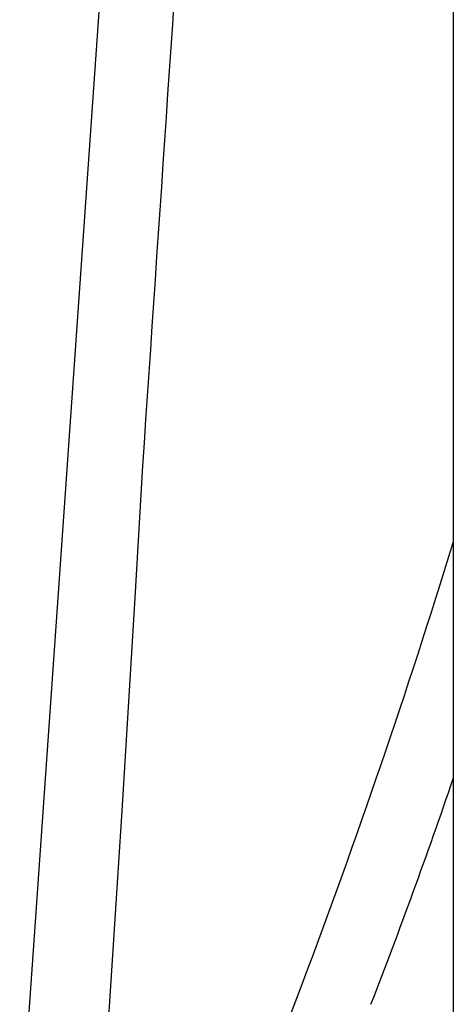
# Model space of a CAD drawing. Header units: millimetres. Extents: x 4904.09 to 4905.21, y 4759.5 to 4761.8.
# Tile 17 of 54: x 4904.7565 to 4904.8174, y 4760.3304 to 4760.4689. Entities that reach past the tile are written whole.
import ezdxf

# ---------------------------------------------------------------- set-up
doc = ezdxf.new("R2010")
doc.units = ezdxf.units.MM
doc.layers.add('SANINDUSA', color=3, linetype='Continuous')

msp = doc.modelspace()

# ---------------------------------------------------------------- linework, layer by layer
at = {"layer": 'SANINDUSA'}
for p, q in [((4904.817447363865, 4761.639268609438), (4904.817447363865, 4759.733268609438)), ((4904.777733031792, 4760.615257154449), (4904.756457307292, 4760.31100011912)), ((4904.773727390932, 4760.406150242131), (4904.772638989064, 4760.387597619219))]:
    msp.add_line(p, q, dxfattribs=at)
at = {"layer": 'SANINDUSA', "flags": 128}
for points in [[(4904.772638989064, 4760.387597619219), (4904.770845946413, 4760.357653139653), (4904.767743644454, 4760.309837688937)], [(4904.783045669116, 4760.299465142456), (4904.788537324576, 4760.313202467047), (4904.796188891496, 4760.333255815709)]]:
    msp.add_lwpolyline(points, dxfattribs=at)
at = {"layer": 'SANINDUSA'}
for centre, radius, start, end in [((4903.775783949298, 4760.717164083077), 1.090234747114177, 339.3821297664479, 342.8330426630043), ((4904.042026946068, 4760.627094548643), 0.819419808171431, 338.775461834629, 341.1387503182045)]:
    msp.add_arc(centre, radius, start, end, dxfattribs=at)
msp.add_ellipse((4904.648048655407, 4758.445526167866), major_axis=(0.367944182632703, 5.477993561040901), ratio=0.001169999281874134, start_param=1.163848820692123, end_param=1.204847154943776, dxfattribs=at)

doc.saveas('drawing.dxf')
